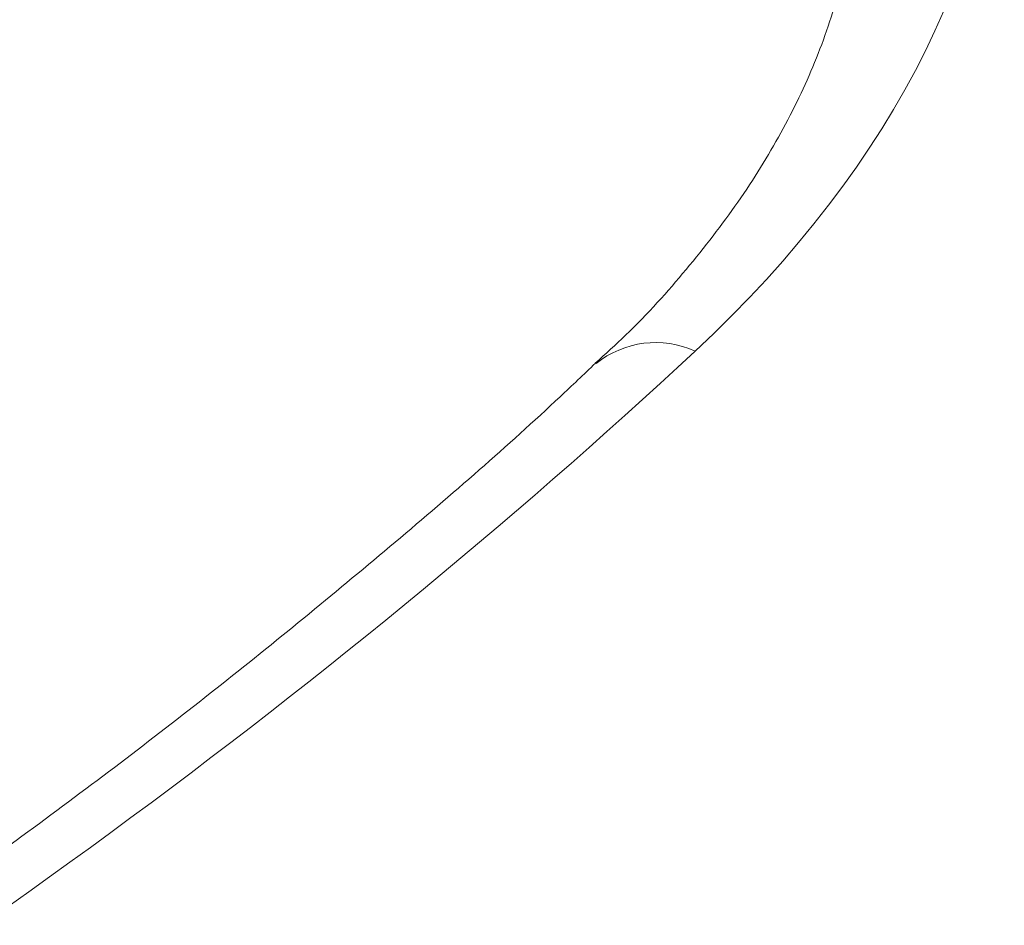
# Model space of a CAD drawing. Header units: millimetres. Extents: x 0 to 420, y 0 to 297.
# Tile 55 of 65: x 361 to 369, y 234 to 242. Entities that reach past the tile are written whole.
import ezdxf

# ---------------------------------------------------------------- set-up
doc = ezdxf.new("R2010")
doc.units = ezdxf.units.MM

msp = doc.modelspace()

# ---------------------------------------------------------------- linework, layer by layer
at = {"color": 8, "linetype": 'Continuous', "lineweight": 15}
msp.add_arc((366.28090464, 238.05824109), 0.81318898, 65.237251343, 129.056601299, dxfattribs=at)
at = {"color": 7, "linetype": 'Continuous', "lineweight": 15}
for points, knots in [([(366.62152028, 238.79665651), (368.363224, 240.41565048), (369.28628908, 242.28371823), (369.28628908, 246.09533188), (368.363224, 247.96339962), (366.62152028, 249.5823936)], [0, 0, 0, 0, 0.5, 0.5, 1, 1, 1, 1]), ([(368.01939243, 242.96076029), (368.01631053, 242.84366896), (368.00707241, 242.49268231), (367.88516916, 241.93437045), (367.66885289, 241.28933534), (367.3756791, 240.68001092), (367.00676738, 240.08315441), (366.55629965, 239.50102323), (366.14154533, 239.0366207), (365.85005053, 238.77376245), (365.761404, 238.69382458)], [0, 0, 0, 0, 0.0819282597, 0.2455837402, 0.3894937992, 0.5302414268, 0.6685551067, 0.8051896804, 0.9407561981, 1, 1, 1, 1]), ([(365.76373788, 238.69363311), (365.66286555, 238.59730345), (365.11498813, 238.07409901), (364.04534234, 237.14893005), (362.55357629, 235.92138584), (360.98347016, 234.72482291), (359.34486299, 233.55804868), (357.63739547, 232.4231139), (355.86357979, 231.32123447), (354.02528986, 230.25377556), (352.12464962, 229.22202867), (350.16390663, 228.22717858), (348.14509022, 227.2707204), (346.0715524, 226.35288713), (343.94212367, 225.47816895), (342.19762453, 224.80025474), (341.14695219, 224.42960667), (340.84011472, 224.32136291)], [0, 0, 0, 0, 0.01656200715, 0.08995479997, 0.16332201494, 0.23667024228, 0.31000496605, 0.38333062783, 0.45664920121, 0.52996275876, 0.60327315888, 0.67658092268, 0.74988595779, 0.82318701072, 0.89648216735, 0.96976873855, 1, 1, 1, 1])]:
    msp.add_open_spline(points, degree=3, knots=knots, dxfattribs=at)
msp.add_open_spline([(341.26761897, 224.16016083), (351.55565138, 227.84862865), (360.23221433, 232.85750182), (366.62152028, 238.79665651)], degree=3, dxfattribs=at)

doc.saveas('drawing.dxf')
